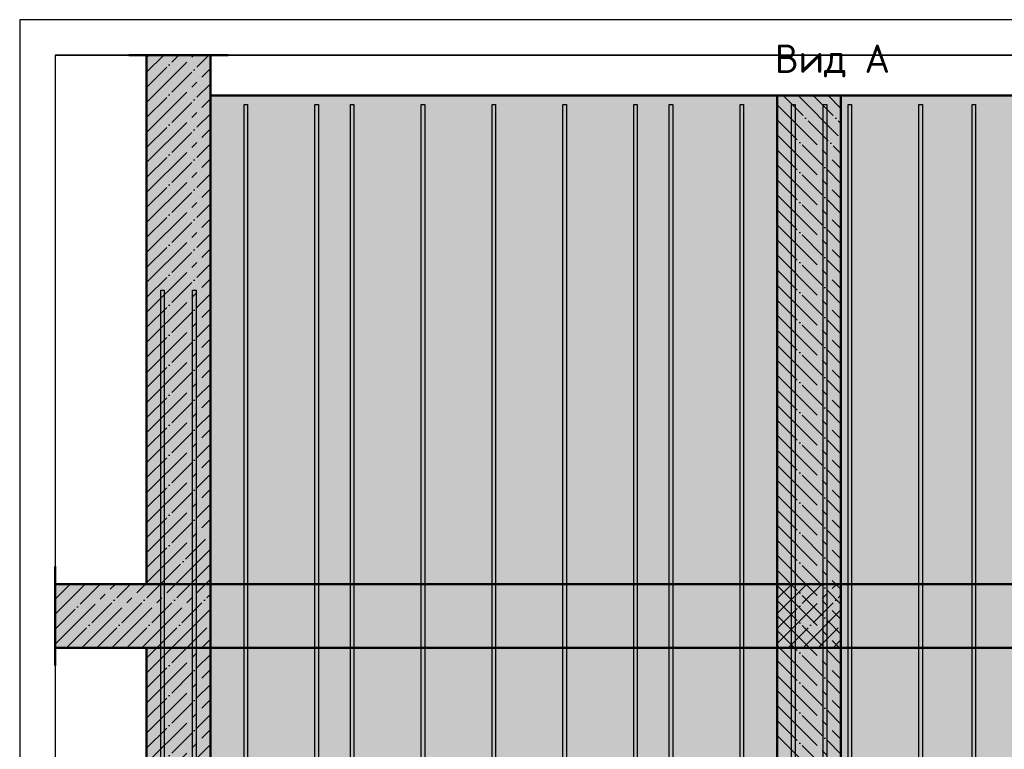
# Model space of a CAD drawing. Header units: millimetres. Extents: x -19950 to 69837, y -2757 to 40090.
# Tile 98 of 136: x 33447 to 36227, y 27547 to 29608. Entities that reach past the tile are written whole.
import ezdxf

# ---------------------------------------------------------------- set-up
doc = ezdxf.new("R2010")
doc.units = ezdxf.units.MM
doc.linetypes.add('______11', pattern=[100, 80, -10, 0, -10])
doc.linetypes.add('______5', pattern=[220, 160, -20, 20, -20])
doc.layers.add('Standard', color=7, linetype='Continuous', lineweight=25)
doc.layers.add('Арм.стержн. вертикальными 1', color=22, linetype='Continuous', lineweight=35)
doc.styles.add('ISOCPEUR', font='ISOCPEUR')

msp = doc.modelspace()

# ---------------------------------------------------------------- hatches: boundary and pattern name
at = {"linetype": 'Continuous', "lineweight": -3, "transparency": 33554687}
for points in [[(33805.8, 28013.7), (33985.8, 28013.7), (33985.8, 29508.3), (33805.8, 29508.3)], [(35585.8, 27833.7), (35765.8, 27833.7), (35765.8, 28013.7), (35585.8, 28013.7)]]:
    msp.add_hatch(color=7, dxfattribs=at).paths.add_polyline_path(points)
at = {"linetype": '______5', "lineweight": -3, "transparency": 33554687}
msp.add_hatch(color=7, dxfattribs=at).paths.add_polyline_path([(33985.8, 27833.7), (33985.8, 28013.7), (33547.4, 28013.7), (33547.4, 27833.7)])
at = {"linetype": 'Continuous', "lineweight": 13, "transparency": 33554687}
for points in [[(33985.8, 27833.7), (35585.8, 27833.7), (35585.8, 28013.7), (33985.8, 28013.7)], [(35765.8, 27833.7), (38076.5, 27833.7), (38076.5, 28013.7), (35765.8, 28013.7)]]:
    msp.add_hatch(color=7, dxfattribs=at).paths.add_polyline_path(points)
at = {"layer": 'Standard', "linetype": 'Continuous', "lineweight": 13, "transparency": 33554687}
h = msp.add_hatch(color=7, dxfattribs=at)
h.paths.add_polyline_path([(34335.8, 26913.7), (35235.8, 26913.7), (35235.8, 24713.7), (35585.8, 24713.7), (35585.8, 29393.7), (33985.8, 29393.7), (33985.8, 24713.7), (34335.8, 24713.7)])
h.paths.add_polyline_path([(35455.8, 25883.7), (35455.7, 25881.6), (35455.3, 25879.5), (35454.8, 25877.5), (35454, 25875.5), (35453.1, 25873.7), (35451.9, 25871.9), (35450.6, 25870.3), (35449.1, 25868.8), (35447.5, 25867.5), (35445.8, 25866.3), (35443.9, 25865.4), (35441.9, 25864.6), (35439.9, 25864.1), (35437.9, 25863.8), (35435.8, 25863.7), (35433.7, 25863.8), (35431.6, 25864.1), (35429.6, 25864.6), (35427.6, 25865.4), (35425.8, 25866.3), (35424, 25867.5), (35422.4, 25868.8), (35420.9, 25870.3), (35419.6, 25871.9), (35418.4, 25873.7), (35417.5, 25875.5), (35416.7, 25877.5), (35416.2, 25879.5), (35415.9, 25881.6), (35415.8, 25883.7), (35415.9, 25885.8), (35416.2, 25887.8), (35416.7, 25889.8), (35417.5, 25891.8), (35418.4, 25893.7), (35419.6, 25895.4), (35420.9, 25897.1), (35422.4, 25898.5), (35424, 25899.8), (35425.8, 25901), (35427.6, 25901.9), (35429.6, 25902.7), (35431.6, 25903.2), (35433.7, 25903.6), (35435.8, 25903.7), (35437.9, 25903.6), (35439.9, 25903.2), (35441.9, 25902.7), (35443.9, 25901.9), (35445.8, 25901), (35447.5, 25899.8), (35449.1, 25898.5), (35450.6, 25897.1), (35451.9, 25895.4), (35453.1, 25893.7), (35454, 25891.8), (35454.8, 25889.8), (35455.3, 25887.8), (35455.7, 25885.8)], flags=16)
at = {"layer": 'Standard', "linetype": 'Continuous', "lineweight": -3, "transparency": 33554687}
for points in [[(35765.8, 24713.7), (35765.8, 29393.7), (35585.8, 29393.7), (35585.8, 24713.7)], [(33985.8, 24713.7), (33985.8, 27833.7), (33805.8, 27833.7), (33805.8, 24713.7)]]:
    msp.add_hatch(color=7, dxfattribs=at).paths.add_polyline_path(points)
at = {"layer": 'Standard', "linetype": 'Continuous', "lineweight": 13, "transparency": 33554687}
h = msp.add_hatch(color=7, dxfattribs=at)
h.paths.add_polyline_path([(36040.8, 26913.7), (37440.8, 26913.7), (37440.8, 24713.7), (38076.5, 24713.7), (38076.5, 29393.7), (35765.8, 29393.7), (35765.8, 24713.7), (36040.8, 24713.7)])
h.paths.add_polyline_path([(35860.8, 25883.7), (35860.7, 25881.6), (35860.3, 25879.5), (35859.8, 25877.5), (35859, 25875.5), (35858.1, 25873.7), (35856.9, 25871.9), (35855.6, 25870.3), (35854.1, 25868.8), (35852.5, 25867.5), (35850.8, 25866.3), (35848.9, 25865.4), (35846.9, 25864.6), (35844.9, 25864.1), (35842.9, 25863.8), (35840.8, 25863.7), (35838.7, 25863.8), (35836.6, 25864.1), (35834.6, 25864.6), (35832.6, 25865.4), (35830.8, 25866.3), (35829, 25867.5), (35827.4, 25868.8), (35825.9, 25870.3), (35824.6, 25871.9), (35823.4, 25873.7), (35822.5, 25875.5), (35821.7, 25877.5), (35821.2, 25879.5), (35820.9, 25881.6), (35820.8, 25883.7), (35820.9, 25885.8), (35821.2, 25887.8), (35821.7, 25889.8), (35822.5, 25891.8), (35823.4, 25893.7), (35824.6, 25895.4), (35825.9, 25897.1), (35827.4, 25898.5), (35829, 25899.8), (35830.8, 25901), (35832.6, 25901.9), (35834.6, 25902.7), (35836.6, 25903.2), (35838.7, 25903.6), (35840.8, 25903.7), (35842.9, 25903.6), (35844.9, 25903.2), (35846.9, 25902.7), (35848.9, 25901.9), (35850.8, 25901), (35852.5, 25899.8), (35854.1, 25898.5), (35855.6, 25897.1), (35856.9, 25895.4), (35858.1, 25893.7), (35859, 25891.8), (35859.8, 25889.8), (35860.3, 25887.8), (35860.7, 25885.8)], flags=16)

# ---------------------------------------------------------------- linework, layer by layer
at = {"color": 52, "linetype": 'Continuous', "lineweight": -3, "transparency": 33554687}
for p, q in [((33547.4, 29508.3), (33547.4, 24368.4)), ((33547.4, 29508.3), (33547.4, 24368.4)), ((33547.4, 29508.3), (38076.5, 29508.3)), ((38076.5, 29508.3), (33547.4, 29508.3))]:
    msp.add_line(p, q, dxfattribs=at)
at = {"color": 7, "linetype": 'Continuous', "lineweight": 50, "transparency": 33554687}
for p, q in [((34035.8, 29508.3), (33755.8, 29508.3)), ((33805.8, 29508.3), (33805.8, 28013.7)), ((33985.8, 28013.7), (33985.8, 29508.3)), ((33547.4, 27783.7), (33547.4, 28063.7)), ((33805.8, 28013.7), (33547.4, 28013.7)), ((33985.8, 28013.7), (33805.8, 28013.7)), ((33805.8, 28013.7), (33985.8, 28013.7)), ((35585.8, 28013.7), (33985.8, 28013.7)), ((33985.8, 27833.7), (33985.8, 28013.7)), ((35585.8, 28013.7), (35585.8, 27833.7)), ((35765.8, 28013.7), (35585.8, 28013.7)), ((38076.5, 28013.7), (35765.8, 28013.7)), ((35765.8, 27833.7), (35765.8, 28013.7)), ((33547.4, 27833.7), (33805.8, 27833.7)), ((33805.8, 27833.7), (33985.8, 27833.7)), ((33985.8, 27833.7), (35585.8, 27833.7)), ((35585.8, 27833.7), (35765.8, 27833.7)), ((35765.8, 27833.7), (38076.5, 27833.7))]:
    msp.add_line(p, q, dxfattribs=at)
at = {"color": 7, "linetype": '______11', "lineweight": -3, "transparency": 33554687}
for p, q in [((33805.8, 29332.3), (33981.8, 29508.3)), ((33805.8, 29417.1), (33896.9, 29508.3)), ((33805.8, 29502), (33812.1, 29508.3)), ((33805.8, 29247.4), (33985.8, 29427.4)), ((33805.8, 29162.6), (33985.8, 29342.6)), ((33805.8, 29077.7), (33985.8, 29257.7)), ((33805.8, 28992.9), (33985.8, 29172.9)), ((33805.8, 28908), (33985.8, 29088)), ((33805.8, 28823.2), (33985.8, 29003.2)), ((33805.8, 28738.3), (33985.8, 28918.3)), ((33805.8, 28653.5), (33985.8, 28833.5)), ((33805.8, 28568.6), (33985.8, 28748.6)), ((33805.8, 28483.8), (33985.8, 28663.8)), ((33805.8, 28398.9), (33985.8, 28578.9)), ((33805.8, 28314.1), (33985.8, 28494.1)), ((33805.8, 28229.2), (33985.8, 28409.2)), ((33805.8, 28144.4), (33985.8, 28324.4)), ((33805.8, 28059.5), (33985.8, 28239.5)), ((33844.8, 28013.7), (33985.8, 28154.7)), ((33929.6, 28013.7), (33985.8, 28069.8)), ((33547.4, 27970.9), (33590.2, 28013.7)), ((33547.4, 27886), (33675.1, 28013.7)), ((33579.9, 27833.7), (33759.9, 28013.7)), ((33664.8, 27833.7), (33844.8, 28013.7)), ((33749.6, 27833.7), (33929.6, 28013.7)), ((35585.8, 27972.7), (35626.7, 28013.7)), ((35585.8, 27887.9), (35711.5, 28013.7)), ((33834.5, 27833.7), (33985.8, 27984.9)), ((35616.4, 27833.7), (35765.8, 27983)), ((33919.3, 27833.7), (33985.8, 27900.1)), ((35701.2, 27833.7), (35765.8, 27898.2))]:
    msp.add_line(p, q, dxfattribs=at)
at = {"color": 7, "linetype": '______5', "lineweight": -3, "transparency": 33554687}
for p, q in [((33805.8, 29374.7), (33939.3, 29508.3)), ((33805.8, 29459.6), (33854.5, 29508.3)), ((33805.8, 29289.9), (33985.8, 29469.9)), ((33805.8, 29205), (33985.8, 29385)), ((33805.8, 29120.2), (33985.8, 29300.2)), ((33805.8, 29035.3), (33985.8, 29215.3)), ((33805.8, 28950.5), (33985.8, 29130.5)), ((33805.8, 28865.6), (33985.8, 29045.6)), ((33805.8, 28780.8), (33985.8, 28960.8)), ((33805.8, 28695.9), (33985.8, 28875.9)), ((33805.8, 28611), (33985.8, 28791)), ((33805.8, 28526.2), (33985.8, 28706.2)), ((33805.8, 28441.3), (33985.8, 28621.3)), ((33805.8, 28356.5), (33985.8, 28536.5)), ((33805.8, 28271.6), (33985.8, 28451.6)), ((33805.8, 28186.8), (33985.8, 28366.8)), ((33805.8, 28101.9), (33985.8, 28281.9)), ((33805.8, 28017.1), (33985.8, 28197.1)), ((33887.2, 28013.7), (33985.8, 28112.2)), ((33972.1, 28013.7), (33985.8, 28027.4)), ((33547.4, 28013.3), (33547.8, 28013.7)), ((33547.4, 27928.5), (33632.7, 28013.7)), ((33547.4, 27843.6), (33717.5, 28013.7)), ((33622.4, 27833.7), (33802.4, 28013.7)), ((33707.2, 27833.7), (33887.2, 28013.7)), ((33792.1, 27833.7), (33972.1, 28013.7)), ((35585.8, 27930.3), (35669.1, 28013.7)), ((35585.8, 27845.5), (35754, 28013.7)), ((33876.9, 27833.7), (33985.8, 27942.5)), ((35658.8, 27833.7), (35765.8, 27940.6)), ((33961.8, 27833.7), (33985.8, 27857.7)), ((35743.7, 27833.7), (35765.8, 27855.8))]:
    msp.add_line(p, q, dxfattribs=at)
at = {"layer": 'Standard', "color": 7, "linetype": 'Continuous', "lineweight": 50, "transparency": 33554687}
for p, q in [((35585.8, 29393.7), (33985.8, 29393.7)), ((35585.8, 29393.7), (35585.8, 24713.7)), ((35765.8, 29393.7), (35585.8, 29393.7)), ((35765.8, 24713.7), (35765.8, 29393.7)), ((35765.8, 29393.7), (38076.5, 29393.7)), ((33985.8, 27833.7), (33805.8, 27833.7)), ((33805.8, 27833.7), (33805.8, 24713.7)), ((33985.8, 24713.7), (33985.8, 27833.7))]:
    msp.add_line(p, q, dxfattribs=at)
at = {"layer": 'Standard', "color": 7, "linetype": '______11', "lineweight": -3, "transparency": 33554687}
for p, q in [((35602.3, 29393.7), (35765.8, 29230.2)), ((35687.2, 29393.7), (35765.8, 29315.1)), ((35585.8, 29325.4), (35765.8, 29145.4)), ((35585.8, 29240.5), (35765.8, 29060.5)), ((35585.8, 29155.7), (35765.8, 28975.7)), ((35585.8, 29070.8), (35765.8, 28890.8)), ((35585.8, 28985.9), (35765.8, 28805.9)), ((35585.8, 28901.1), (35765.8, 28721.1)), ((35585.8, 28816.2), (35765.8, 28636.2)), ((35585.8, 28731.4), (35765.8, 28551.4)), ((35585.8, 28646.5), (35765.8, 28466.5)), ((35585.8, 28561.7), (35765.8, 28381.7)), ((35585.8, 28476.8), (35765.8, 28296.8)), ((35585.8, 28392), (35765.8, 28212)), ((35585.8, 28307.1), (35765.8, 28127.1)), ((35585.8, 28222.3), (35765.8, 28042.3)), ((35585.8, 28137.4), (35765.8, 27957.4)), ((35585.8, 28052.6), (35765.8, 27872.6)), ((35585.8, 27967.7), (35765.8, 27787.7)), ((35585.8, 27882.9), (35765.8, 27702.9)), ((33805.8, 27720.1), (33919.3, 27833.7)), ((33805.8, 27804.9), (33834.5, 27833.7)), ((33805.8, 27635.2), (33985.8, 27815.2)), ((35585.8, 27798), (35765.8, 27618)), ((33805.8, 27550.4), (33985.8, 27730.4)), ((35585.8, 27713.2), (35765.8, 27533.2)), ((33805.8, 27465.5), (33985.8, 27645.5)), ((35585.8, 27628.3), (35765.8, 27448.3)), ((33805.8, 27380.7), (33985.8, 27560.7))]:
    msp.add_line(p, q, dxfattribs=at)
at = {"layer": 'Standard', "color": 7, "linetype": '______5', "lineweight": -3, "transparency": 33554687}
for p, q in [((35644.7, 29393.7), (35765.8, 29272.6)), ((35729.6, 29393.7), (35765.8, 29357.5)), ((35585.8, 29367.8), (35765.8, 29187.8)), ((35585.8, 29282.9), (35765.8, 29102.9)), ((35585.8, 29198.1), (35765.8, 29018.1)), ((35585.8, 29113.2), (35765.8, 28933.2)), ((35585.8, 29028.4), (35765.8, 28848.4)), ((35585.8, 28943.5), (35765.8, 28763.5)), ((35585.8, 28858.7), (35765.8, 28678.7)), ((35585.8, 28773.8), (35765.8, 28593.8)), ((35585.8, 28689), (35765.8, 28509)), ((35585.8, 28604.1), (35765.8, 28424.1)), ((35585.8, 28519.3), (35765.8, 28339.3)), ((35585.8, 28434.4), (35765.8, 28254.4)), ((35585.8, 28349.5), (35765.8, 28169.5)), ((35585.8, 28264.7), (35765.8, 28084.7)), ((35585.8, 28179.8), (35765.8, 27999.8)), ((35585.8, 28095), (35765.8, 27915)), ((35585.8, 28010.1), (35765.8, 27830.1)), ((35585.8, 27925.3), (35765.8, 27745.3)), ((33805.8, 27677.7), (33961.8, 27833.7)), ((33805.8, 27762.5), (33876.9, 27833.7)), ((35585.8, 27840.4), (35765.8, 27660.4)), ((33805.8, 27592.8), (33985.8, 27772.8)), ((35585.8, 27755.6), (35765.8, 27575.6)), ((33805.8, 27508), (33985.8, 27688)), ((35585.8, 27670.7), (35765.8, 27490.7)), ((33805.8, 27423.1), (33985.8, 27603.1)), ((35585.8, 27585.9), (35765.8, 27405.9))]:
    msp.add_line(p, q, dxfattribs=at)
at = {"layer": 'Standard', "color": 7, "linetype": 'Continuous', "lineweight": 25, "transparency": 33554687}
msp.add_lwpolyline([(33447.4, 24268.4), (38176.5, 24268.4), (38176.5, 29608.3), (33447.4, 29608.3), (33447.4, 24268.4)], dxfattribs=at)
at = {"layer": 'Арм.стержн. вертикальными 1', "color": 4, "linetype": 'Continuous', "lineweight": 25, "transparency": 33554687}
for points in [[(34080.8, 24713.7), (34080.8, 29368.7), (34090.8, 29368.7), (34090.8, 24713.7), (34080.8, 24713.7)], [(34080.8, 24713.7), (34080.8, 29368.7), (34090.8, 29368.7), (34090.8, 24713.7), (34080.8, 24713.7)], [(34280.8, 24713.7), (34280.8, 29368.7), (34290.8, 29368.7), (34290.8, 24713.7), (34280.8, 24713.7)], [(34280.8, 24713.7), (34280.8, 29368.7), (34290.8, 29368.7), (34290.8, 24713.7), (34280.8, 24713.7)], [(34380.8, 26938.7), (34380.8, 29368.7), (34390.8, 29368.7), (34390.8, 26938.7), (34380.8, 26938.7)], [(34380.8, 26938.7), (34380.8, 29368.7), (34390.8, 29368.7), (34390.8, 26938.7), (34380.8, 26938.7)], [(34580.8, 26938.7), (34580.8, 29368.7), (34590.8, 29368.7), (34590.8, 26938.7), (34580.8, 26938.7)], [(34580.8, 26938.7), (34580.8, 29368.7), (34590.8, 29368.7), (34590.8, 26938.7), (34580.8, 26938.7)], [(34780.8, 26938.7), (34780.8, 29368.7), (34790.8, 29368.7), (34790.8, 26938.7), (34780.8, 26938.7)], [(34780.8, 26938.7), (34780.8, 29368.7), (34790.8, 29368.7), (34790.8, 26938.7), (34780.8, 26938.7)], [(34980.8, 26938.7), (34980.8, 29368.7), (34990.8, 29368.7), (34990.8, 26938.7), (34980.8, 26938.7)], [(34980.8, 26938.7), (34980.8, 29368.7), (34990.8, 29368.7), (34990.8, 26938.7), (34980.8, 26938.7)], [(35180.8, 26938.7), (35180.8, 29368.7), (35190.8, 29368.7), (35190.8, 26938.7), (35180.8, 26938.7)], [(35180.8, 26938.7), (35180.8, 29368.7), (35190.8, 29368.7), (35190.8, 26938.7), (35180.8, 26938.7)], [(35280.8, 24713.7), (35280.8, 29368.7), (35290.8, 29368.7), (35290.8, 24713.7), (35280.8, 24713.7)], [(35280.8, 24713.7), (35280.8, 29368.7), (35290.8, 29368.7), (35290.8, 24713.7), (35280.8, 24713.7)], [(35480.8, 24713.7), (35480.8, 29368.7), (35490.8, 29368.7), (35490.8, 24713.7), (35480.8, 24713.7)], [(35480.8, 24713.7), (35480.8, 29368.7), (35490.8, 29368.7), (35490.8, 24713.7), (35480.8, 24713.7)], [(35626.2, 24713.7), (35626.2, 29368.7), (35636.2, 29368.7), (35636.2, 24713.7), (35626.2, 24713.7)], [(35626.2, 24713.7), (35626.2, 29368.7), (35636.2, 29368.7), (35636.2, 24713.7), (35626.2, 24713.7)], [(35626.2, 24713.7), (35626.2, 29368.7), (35636.2, 29368.7), (35636.2, 24713.7), (35626.2, 24713.7)], [(35715.8, 24713.7), (35715.8, 29368.7), (35725.8, 29368.7), (35725.8, 24713.7), (35715.8, 24713.7)], [(35715.8, 24713.7), (35715.8, 29368.7), (35725.8, 29368.7), (35725.8, 24713.7), (35715.8, 24713.7)], [(35715.8, 24713.7), (35715.8, 29368.7), (35725.8, 29368.7), (35725.8, 24713.7), (35715.8, 24713.7)], [(35785.8, 24713.7), (35785.8, 29368.7), (35795.8, 29368.7), (35795.8, 24713.7), (35785.8, 24713.7)], [(35785.8, 24713.7), (35785.8, 29368.7), (35795.8, 29368.7), (35795.8, 24713.7), (35785.8, 24713.7)], [(35985.8, 24713.7), (35985.8, 29368.7), (35995.8, 29368.7), (35995.8, 24713.7), (35985.8, 24713.7)], [(35985.8, 24713.7), (35985.8, 29368.7), (35995.8, 29368.7), (35995.8, 24713.7), (35985.8, 24713.7)], [(36135.8, 26938.7), (36135.8, 29368.7), (36145.8, 29368.7), (36145.8, 26938.7), (36135.8, 26938.7)], [(36135.8, 26938.7), (36135.8, 29368.7), (36145.8, 29368.7), (36145.8, 26938.7), (36135.8, 26938.7)], [(33845.7, 24713.7), (33845.7, 28843.7), (33855.7, 28843.7), (33855.7, 24713.7), (33845.7, 24713.7)], [(33845.7, 24713.7), (33845.7, 28843.7), (33855.7, 28843.7), (33855.7, 24713.7), (33845.7, 24713.7)], [(33845.7, 24713.7), (33845.7, 28843.7), (33855.7, 28843.7), (33855.7, 24713.7), (33845.7, 24713.7)], [(33935.3, 24713.7), (33935.3, 28843.7), (33945.3, 28843.7), (33945.3, 24713.7), (33935.3, 24713.7)], [(33935.3, 24713.7), (33935.3, 28843.7), (33945.3, 28843.7), (33945.3, 24713.7), (33935.3, 24713.7)], [(33935.3, 24713.7), (33935.3, 28843.7), (33945.3, 28843.7), (33945.3, 24713.7), (33935.3, 24713.7)]]:
    msp.add_lwpolyline(points, dxfattribs=at)

# ---------------------------------------------------------------- texts
at = {"layer": 'Standard', "color": 7, "linetype": 'Continuous', "lineweight": 13, "transparency": 33554687, "insert": (35578.9, 29445.3), "char_height": 80, "width": 333.949, "attachment_point": 7, "style": 'ISOCPEUR'}
msp.add_mtext('\\A1;{\\fISOCPEUR|i0|b0;\\H80.000000;\\W1.000000;\\C7;Вид А}\\P', dxfattribs=at)

doc.saveas('drawing.dxf')
